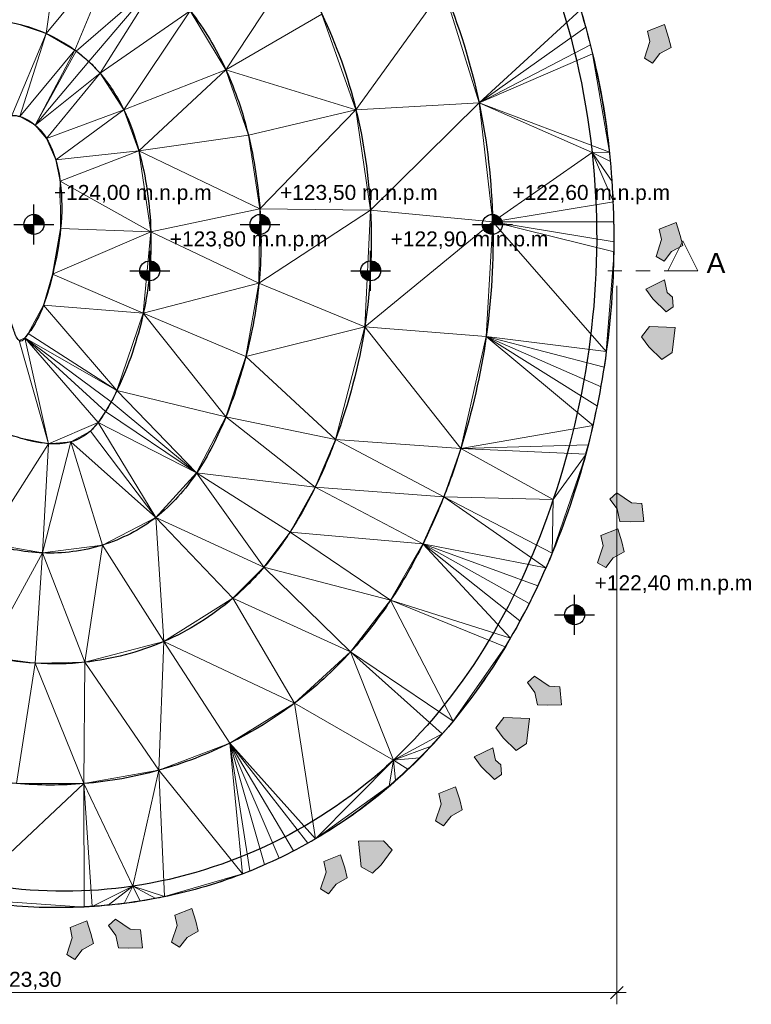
# Model space of a CAD drawing. Header units: millimetres. Extents: x 208545 to 5957542, y -593447 to 257160.
# Tile 2 of 60: x 222627 to 237271, y 226898 to 246615. Entities that reach past the tile are written whole.
import ezdxf

# ---------------------------------------------------------------- set-up
doc = ezdxf.new("R2010")
doc.units = ezdxf.units.MM
doc.header["$MEASUREMENT"] = 0
doc.linetypes.add('Przerywana', pattern=[564.444447, 282.222223, -282.222223])
doc.linetypes.add('Wipeout_Contour', pattern=[1000, 0, -1000])
for name, color, linetype, lineweight in [('2D - Ogólne_Nr_pióra__1', 7, 'Continuous', 13), ('2D - Ogólne_Nr_pióra__121', 255, 'Continuous', 0), ('2D - Ogólne_Nr_pióra__21', 7, 'Continuous', 25), ('Sytuacja - Teren_Nr_pióra__101', 252, 'Continuous', 5), ('Sytuacja - Teren_Nr_pióra__53', 54, 'Continuous', 15), ('Wymiarowanie - Ogólne_Nr_pióra__1', 7, 'Continuous', 13), ('Wymiarowanie - Poziomy_Nr_pióra__1', 7, 'Continuous', 13), ('Znaczniki - Przekroje_Nr_pióra__6', 5, 'Continuous', 13)]:
    doc.layers.add(name, color=color, linetype=linetype, lineweight=lineweight)
for name, color, linetype in [('Sytuacja - Teren', 7, 'Continuous'), ('Wymiarowanie - Ogólne', 7, 'Continuous'), ('Wymiarowanie - Poziomy', 7, 'Continuous'), ('Znaczniki - Przekroje', 7, 'Continuous')]:
    doc.layers.add(name, color=color, linetype=linetype)
doc.layers.add('Wymiarowanie - Poziomy_Nr_pióra__25', color=7, linetype='Continuous', lineweight=25, true_color=0x40a5ff)
doc.layers.add('Znaczniki - Przekroje_Nr_pióra__5', color=7, linetype='Continuous', lineweight=13, true_color=0x40a5ff)
doc.styles.add('STYL_AUTOMATYCZNY_1', font='arial.ttf')
doc.dimstyles.new('STYL_AUTOMATYCZNY__2', dxfattribs={"dimtxt": 300, "dimasz": 237.5, "dimexe": 0.18, "dimexo": 300, "dimgap": 0, "dimtad": 1, "dimtih": 1, "dimtoh": 1, "dimlfac": 0.001, "dimzin": 0, "dimdsep": 46, "dimtxsty": 'STYL_AUTOMATYCZNY_1', "dimblk": 'ARROWHEAD_6', "dimblk1": 'ARROWHEAD_6', "dimblk2": 'ARROWHEAD_6', "dimcen": 0.09, "dimclrd": 7, "dimclre": 7, "dimclrt": 7, "dimazin": 0, "dimtfac": 1, "dimtdec": 4, "dimtmove": 0, "dimatfit": 3, "dimfxl": 1, "dimtolj": 1, "dimtzin": 0, "dimarcsym": 0})

# ---------------------------------------------------------------- blocks, each defined once
blk = doc.blocks.new('Siatka_1_1', base_point=(213856, 232874))
at = {"layer": 'Sytuacja - Teren_Nr_pióra__101', "color": 252, "linetype": 'Continuous', "lineweight": 5}
for p, q in [((223469, 248586), (223157, 246338)), ((224585, 248072), (223157, 246338)), ((224585, 248072), (223731, 246006)), ((226754, 245612), (228123, 247691)), ((225437, 247452), (223757, 245987)), ((225437, 247452), (224008, 245778)), ((225437, 247452), (224235, 245542)), ((229358, 244813), (231111, 247243)), ((231111, 247243), (231823, 244950)), ((226041, 246795), (224235, 245542)), ((226041, 246795), (224711, 244808)), ((226754, 245612), (226041, 246795)), ((228676, 246729), (226754, 245612)), ((229358, 244813), (228676, 246729)), ((233860, 246821), (231823, 244950)), ((222557, 246539), (223157, 246338)), ((233962, 246468), (231823, 244950)), ((223157, 246338), (222473, 244696)), ((222632, 244675), (223157, 246338)), ((223157, 246338), (223731, 246006)), ((234053, 246112), (231823, 244950)), ((223731, 246006), (222632, 244675)), ((223731, 246006), (222940, 244504)), ((222940, 244504), (223757, 245987)), ((223731, 246006), (223757, 245987)), ((223757, 245987), (224008, 245778)), ((234094, 245933), (231823, 244950)), ((224008, 245778), (222940, 244504)), ((224008, 245778), (224235, 245542)), ((224235, 245542), (222940, 244504)), ((224235, 245542), (223165, 244234)), ((224235, 245542), (224711, 244808)), ((226754, 245612), (224711, 244808)), ((226754, 245612), (225013, 243986)), ((229358, 244813), (226754, 245612)), ((227204, 244305), (226754, 245612)), ((231823, 244950), (229358, 244813)), ((229648, 242800), (231823, 244950)), ((234433, 243962), (231823, 244950)), ((231823, 244950), (232097, 242565)), ((231823, 244950), (234085, 243953)), ((222632, 244675), (222473, 244696)), ((224711, 244808), (223165, 244234)), ((224711, 244808), (223348, 243808)), ((224711, 244808), (225013, 243986)), ((229358, 244813), (227204, 244305)), ((227434, 242831), (229358, 244813)), ((229648, 242800), (229358, 244813)), ((222632, 244675), (222940, 244504)), ((222940, 244504), (223165, 244234)), ((227204, 244305), (225013, 243986)), ((227434, 242831), (227204, 244305)), ((223165, 244234), (223348, 243808)), ((225013, 243986), (223348, 243808)), ((225013, 243986), (223436, 243385)), ((227434, 242831), (225013, 243986)), ((225013, 243986), (225251, 242368)), ((232097, 242565), (234085, 243953)), ((234433, 243962), (234085, 243953)), ((234085, 243953), (234487, 243372)), ((234085, 243953), (234511, 242970)), ((234085, 243953), (234453, 243773)), ((223348, 243808), (223436, 243385)), ((223436, 243385), (225251, 242368)), ((223436, 243385), (223447, 242431)), ((234511, 242970), (232097, 242565)), ((227434, 242831), (225251, 242368)), ((227417, 241339), (227434, 242831)), ((227417, 241339), (229648, 242800)), ((229648, 242800), (227434, 242831)), ((229537, 240467), (229648, 242800)), ((229648, 242800), (232097, 242565)), ((229537, 240467), (232097, 242565)), ((232097, 242565), (231965, 240270)), ((234524, 242568), (232097, 242565)), ((234528, 242165), (232097, 242565)), ((234525, 241964), (232097, 242565)), ((234369, 239970), (232097, 242565)), ((223447, 242431), (223287, 241521)), ((225251, 242368), (223287, 241521)), ((225251, 242368), (223447, 242431)), ((225251, 242368), (225101, 240738)), ((227417, 241339), (225251, 242368)), ((223287, 241521), (223103, 240900)), ((223287, 241521), (225101, 240738)), ((225101, 240738), (227417, 241339)), ((227154, 239870), (227417, 241339)), ((229537, 240467), (227417, 241339)), ((223103, 240900), (222798, 240329)), ((224573, 239190), (223103, 240900)), ((225101, 240738), (223103, 240900)), ((225101, 240738), (224573, 239190)), ((226754, 238664), (225101, 240738)), ((227154, 239870), (225101, 240738)), ((227154, 239870), (229537, 240467)), ((228948, 238207), (229537, 240467)), ((231457, 238029), (229537, 240467)), ((231965, 240270), (229537, 240467)), ((222730, 240246), (222614, 240188)), ((223201, 238125), (222614, 240188)), ((222798, 240329), (222730, 240246)), ((222730, 240246), (224573, 239190)), ((222730, 240246), (224348, 238770)), ((222730, 240246), (224198, 238551)), ((224458, 238962), (222730, 240246)), ((223201, 238125), (222730, 240246)), ((224573, 239190), (222798, 240329)), ((231965, 240270), (231457, 238029)), ((231965, 240270), (234264, 239266)), ((231965, 240270), (234327, 239656)), ((231965, 240270), (234369, 239970)), ((234108, 238490), (231965, 240270)), ((234191, 238877), (231965, 240270)), ((226754, 238664), (227154, 239870)), ((228948, 238207), (227154, 239870)), ((224573, 239190), (224458, 238962)), ((224573, 239190), (226168, 237538)), ((226754, 238664), (224573, 239190)), ((224458, 238962), (224348, 238770)), ((224458, 238962), (226168, 237538)), ((224348, 238770), (224198, 238551)), ((226168, 237538), (224348, 238770)), ((226168, 237538), (226754, 238664)), ((228543, 237257), (226754, 238664)), ((226754, 238664), (228948, 238207)), ((224198, 238551), (223201, 238125)), ((224043, 238378), (223649, 238160)), ((224198, 238551), (224043, 238378)), ((225353, 236649), (224043, 238378)), ((226168, 237538), (224198, 238551)), ((225353, 236649), (224198, 238551)), ((231457, 238029), (234108, 238490)), ((223201, 238125), (222621, 238240)), ((228543, 237257), (228948, 238207)), ((231457, 238029), (228948, 238207)), ((231116, 237060), (228948, 238207)), ((221942, 236137), (223201, 238125)), ((223087, 235936), (223649, 238160)), ((223201, 238125), (223087, 235936)), ((223649, 238160), (223201, 238125)), ((225353, 236649), (223649, 238160)), ((224283, 236092), (223649, 238160)), ((231457, 238029), (231116, 237060)), ((231457, 238029), (234015, 238105)), ((233964, 237914), (231457, 238029)), ((231457, 238029), (233308, 237010)), ((233964, 237914), (233308, 237010)), ((225353, 236649), (226168, 237538)), ((226168, 237538), (227515, 235651)), ((228039, 236356), (226168, 237538)), ((226168, 237538), (228543, 237257)), ((228039, 236356), (228543, 237257)), ((230700, 236120), (228543, 237257)), ((231116, 237060), (228543, 237257)), ((231116, 237060), (230700, 236120)), ((233162, 235641), (231116, 237060)), ((233286, 235932), (231116, 237060)), ((231116, 237060), (233308, 237010)), ((233308, 237010), (233286, 235932)), ((224283, 236092), (225353, 236649)), ((225353, 236649), (227515, 235651)), ((226896, 235029), (225353, 236649)), ((225510, 234163), (225353, 236649)), ((227515, 235651), (228039, 236356)), ((230700, 236120), (228039, 236356)), ((230051, 234989), (228039, 236356)), ((223087, 235936), (221942, 236137)), ((224283, 236092), (223087, 235936)), ((224283, 236092), (223931, 233747)), ((224283, 236092), (225510, 234163)), ((230700, 236120), (230051, 234989)), ((230700, 236120), (233162, 235641)), ((232823, 234926), (230700, 236120)), ((230700, 236120), (232449, 234229)), ((230700, 236120), (232640, 234575)), ((230700, 236120), (232997, 235281)), ((221948, 233865), (223087, 235936)), ((223087, 235936), (222935, 233728)), ((223087, 235936), (223931, 233747)), ((226896, 235029), (227515, 235651)), ((229251, 233958), (227515, 235651)), ((230051, 234989), (227515, 235651)), ((226896, 235029), (225510, 234163)), ((226896, 235029), (229251, 233958)), ((226896, 235029), (228129, 232929)), ((230051, 234989), (229251, 233958)), ((230051, 234989), (231303, 232569)), ((230051, 234989), (232449, 234229)), ((232348, 234058), (230051, 234989)), ((223931, 233747), (225510, 234163)), ((225510, 234163), (225412, 231585)), ((228129, 232929), (225510, 234163)), ((226834, 232128), (225510, 234163)), ((221948, 233865), (222935, 233728)), ((229251, 233958), (228129, 232929)), ((229251, 233958), (231085, 232314)), ((231303, 232569), (229251, 233958)), ((229251, 233958), (230108, 231790)), ((222935, 233728), (222561, 231317)), ((222935, 233728), (223931, 233747)), ((223914, 231317), (222935, 233728)), ((223931, 233747), (223914, 231317)), ((225412, 231585), (223931, 233747)), ((228129, 232929), (226834, 232128)), ((228129, 232929), (228548, 230212)), ((228129, 232929), (230108, 231790)), ((231085, 232314), (230108, 231790)), ((226834, 232128), (225412, 231585)), ((228109, 229971), (226834, 232128)), ((226834, 232128), (228548, 230212)), ((226834, 232128), (228392, 230122)), ((227821, 229828), (226834, 232128)), ((226834, 232128), (227084, 229513)), ((227234, 229570), (226834, 232128)), ((227530, 229695), (226834, 232128)), ((230862, 232071), (230108, 231790)), ((228548, 230212), (230108, 231790)), ((230108, 231790), (230024, 231275)), ((230631, 231834), (230108, 231790)), ((230108, 231790), (230150, 231383)), ((230394, 231605), (230108, 231790)), ((225412, 231585), (223914, 231317)), ((225412, 231585), (224890, 229263)), ((225412, 231585), (225528, 229054)), ((225412, 231585), (227084, 229513)), ((221455, 229012), (223914, 231317)), ((223914, 231317), (222561, 231317)), ((223919, 228847), (223914, 231317)), ((223914, 231317), (224079, 228855)), ((223914, 231317), (224890, 229263)), ((224890, 229263), (224079, 228855)), ((224890, 229263), (224399, 228881)), ((224718, 228916), (224890, 229263)), ((225528, 229054), (224890, 229263)), ((225352, 229017), (224890, 229263)), ((225036, 228962), (224890, 229263))]:
    blk.add_line(p, q, dxfattribs=at)
at = {"layer": 'Sytuacja - Teren_Nr_pióra__53', "color": 54, "linetype": 'Continuous', "lineweight": 15}
for p, q in [((234094, 245933), (234433, 243962)), ((234525, 241964), (234369, 239970)), ((233286, 235932), (233964, 237914)), ((232348, 234058), (231303, 232569)), ((228548, 230212), (230024, 231275)), ((225528, 229054), (227084, 229513)), ((221455, 229012), (223919, 228847))]:
    blk.add_line(p, q, dxfattribs=at)
at = {"layer": 'Sytuacja - Teren_Nr_pióra__53', "color": 54, "linetype": 'Continuous', "lineweight": 15, "flags": 128}
blk.add_lwpolyline([(212334, 248092, 0.060079), (211290, 241882, 0.032133), (211295, 239472, 0.054553), (211773, 236799, 0.104436), (213856, 232874, 0.042434), (214908, 231824, 0.047704), (216466, 230779, 0.037439), (218689, 229772, 0.045065), (221455, 229012, 0.056634), (223919, 228847, 0.039771), (225528, 229054, 0.039771), (227084, 229513, 0.039771), (228548, 230212, 0.041895), (230024, 231275, 0.041895), (231303, 232569, 0.041895), (232348, 234058, 0.033716), (233286, 235932, 0.033716), (233964, 237914, 0.033716), (234369, 239970, 0.030994), (234525, 241964, 0.030994), (234433, 243962, 0.030994), (234094, 245933, 0.037545), (233495, 247869, 0.037545)], format="xyb", dxfattribs=at)
blk = doc.blocks.new('*D4')
at = {"layer": 'Wymiarowanie - Ogólne_Nr_pióra__1', "color": 7, "linetype": 'Continuous', "lineweight": 13}
for p, q in [((211279, 226898), (211279, 241285)), ((234578, 226898), (234578, 241285)), ((211404, 227258), (211154, 227008)), ((234453, 227008), (234703, 227258)), ((211091, 227133), (211279, 227133)), ((211279, 227133), (234578, 227133)), ((234578, 227133), (234766, 227133))]:
    blk.add_line(p, q, dxfattribs=at)
at = {"layer": 'Wymiarowanie - Ogólne_Nr_pióra__1', "color": 7, "lineweight": 13, "insert": (222414, 227193), "char_height": 300, "attachment_point": 7, "style": 'STYL_AUTOMATYCZNY_1'}
blk.add_mtext('\\A1;{\\pql;\\fArial|b0|i0|c238|p0;\\W1.000000;23,30}', dxfattribs=at)
blk = doc.blocks.new('ARROWHEAD_6')
at = {"color": 0, "linetype": 'Continuous', "lineweight": 0}
for p, q in [((0, 0), (-1, 0)), ((-0.5, -0.5), (0.5, 0.5))]:
    blk.add_line(p, q, dxfattribs=at)
blk = doc.blocks.new('Koty wysokościowe_1_1', base_point=(232088, 242515))
at = {"layer": 'Wymiarowanie - Poziomy_Nr_pióra__25', "linetype": 'Continuous', "lineweight": 25, "true_color": 0x40a5ff}
for points in [[(232088, 242515), (232288, 242515), (232273, 242591), (232229, 242656), (232164, 242699), (232088, 242715)], [(232088, 242515), (231888, 242515), (231903, 242438), (231946, 242373), (232011, 242330), (232088, 242315)]]:
    blk.add_hatch(color=161, dxfattribs=at).paths.add_polyline_path(points)
at = {"layer": 'Wymiarowanie - Poziomy_Nr_pióra__25', "color": 161, "linetype": 'Continuous', "lineweight": 25, "true_color": 0x40a5ff}
for p, q in [((232088, 242115), (232088, 242915)), ((231688, 242515), (232488, 242515))]:
    blk.add_line(p, q, dxfattribs=at)
blk.add_circle((232088, 242515), 200, dxfattribs=at)
at = {"layer": 'Wymiarowanie - Poziomy_Nr_pióra__1', "color": 7, "lineweight": 13, "insert": (232488, 242915), "char_height": 300, "attachment_point": 7, "style": 'STYL_AUTOMATYCZNY_1'}
blk.add_mtext('\\A1;{\\pql;\\fArial|b0|i0|c238|p0;\\W1.000000;+122,60 m.n.p.m}', dxfattribs=at)
blk = doc.blocks.new('Koty wysokościowe_2_1', base_point=(229652, 241585))
at = {"layer": 'Wymiarowanie - Poziomy_Nr_pióra__25', "linetype": 'Continuous', "lineweight": 25, "true_color": 0x40a5ff}
for points in [[(229652, 241585), (229852, 241585), (229837, 241662), (229793, 241727), (229728, 241770), (229652, 241785)], [(229652, 241585), (229452, 241585), (229467, 241509), (229510, 241444), (229575, 241401), (229652, 241385)]]:
    blk.add_hatch(color=161, dxfattribs=at).paths.add_polyline_path(points)
at = {"layer": 'Wymiarowanie - Poziomy_Nr_pióra__25', "color": 161, "linetype": 'Continuous', "lineweight": 25, "true_color": 0x40a5ff}
for p, q in [((229652, 241185), (229652, 241985)), ((229252, 241585), (230052, 241585))]:
    blk.add_line(p, q, dxfattribs=at)
blk.add_circle((229652, 241585), 200, dxfattribs=at)
at = {"layer": 'Wymiarowanie - Poziomy_Nr_pióra__1', "color": 7, "lineweight": 13, "insert": (230052, 241985), "char_height": 300, "attachment_point": 7, "style": 'STYL_AUTOMATYCZNY_1'}
blk.add_mtext('\\A1;{\\pql;\\fArial|b0|i0|c238|p0;\\W1.000000;+122,90 m.n.p.m}', dxfattribs=at)
blk = doc.blocks.new('Koty wysokościowe_3_1', base_point=(227437, 242515))
at = {"layer": 'Wymiarowanie - Poziomy_Nr_pióra__25', "linetype": 'Continuous', "lineweight": 25, "true_color": 0x40a5ff}
for points in [[(227437, 242515), (227637, 242515), (227622, 242591), (227578, 242656), (227514, 242699), (227437, 242715)], [(227437, 242515), (227237, 242515), (227252, 242438), (227296, 242373), (227360, 242330), (227437, 242315)]]:
    blk.add_hatch(color=161, dxfattribs=at).paths.add_polyline_path(points)
at = {"layer": 'Wymiarowanie - Poziomy_Nr_pióra__25', "color": 161, "linetype": 'Continuous', "lineweight": 25, "true_color": 0x40a5ff}
for p, q in [((227437, 242115), (227437, 242915)), ((227037, 242515), (227837, 242515))]:
    blk.add_line(p, q, dxfattribs=at)
blk.add_circle((227437, 242515), 200, dxfattribs=at)
at = {"layer": 'Wymiarowanie - Poziomy_Nr_pióra__1', "color": 7, "lineweight": 13, "insert": (227837, 242915), "char_height": 300, "attachment_point": 7, "style": 'STYL_AUTOMATYCZNY_1'}
blk.add_mtext('\\A1;{\\pql;\\fArial|b0|i0|c238|p0;\\W1.000000;+123,50 m.n.p.m}', dxfattribs=at)
blk = doc.blocks.new('Koty wysokościowe_4_1', base_point=(225229, 241585))
at = {"layer": 'Wymiarowanie - Poziomy_Nr_pióra__25', "linetype": 'Continuous', "lineweight": 25, "true_color": 0x40a5ff}
for points in [[(225229, 241585), (225429, 241585), (225414, 241662), (225371, 241727), (225306, 241770), (225229, 241785)], [(225229, 241585), (225029, 241585), (225045, 241509), (225088, 241444), (225153, 241401), (225229, 241385)]]:
    blk.add_hatch(color=161, dxfattribs=at).paths.add_polyline_path(points)
at = {"layer": 'Wymiarowanie - Poziomy_Nr_pióra__25', "color": 161, "linetype": 'Continuous', "lineweight": 25, "true_color": 0x40a5ff}
for p, q in [((225229, 241185), (225229, 241985)), ((224829, 241585), (225629, 241585))]:
    blk.add_line(p, q, dxfattribs=at)
blk.add_circle((225229, 241585), 200, dxfattribs=at)
at = {"layer": 'Wymiarowanie - Poziomy_Nr_pióra__1', "color": 7, "lineweight": 13, "insert": (225629, 241985), "char_height": 300, "attachment_point": 7, "style": 'STYL_AUTOMATYCZNY_1'}
blk.add_mtext('\\A1;{\\pql;\\fArial|b0|i0|c238|p0;\\W1.000000;+123,80 m.n.p.m}', dxfattribs=at)
blk = doc.blocks.new('Koty wysokościowe_5_1', base_point=(222911, 242515))
at = {"layer": 'Wymiarowanie - Poziomy_Nr_pióra__25', "linetype": 'Continuous', "lineweight": 25, "true_color": 0x40a5ff}
for points in [[(222911, 242515), (223111, 242515), (223096, 242591), (223052, 242656), (222988, 242699), (222911, 242715)], [(222911, 242515), (222711, 242515), (222726, 242438), (222770, 242373), (222835, 242330), (222911, 242315)]]:
    blk.add_hatch(color=161, dxfattribs=at).paths.add_polyline_path(points)
at = {"layer": 'Wymiarowanie - Poziomy_Nr_pióra__25', "color": 161, "linetype": 'Continuous', "lineweight": 25, "true_color": 0x40a5ff}
for p, q in [((222911, 242115), (222911, 242915)), ((222511, 242515), (223311, 242515))]:
    blk.add_line(p, q, dxfattribs=at)
blk.add_circle((222911, 242515), 200, dxfattribs=at)
at = {"layer": 'Wymiarowanie - Poziomy_Nr_pióra__1', "color": 7, "lineweight": 13, "insert": (223311, 242915), "char_height": 300, "attachment_point": 7, "style": 'STYL_AUTOMATYCZNY_1'}
blk.add_mtext('\\A1;{\\pql;\\fArial|b0|i0|c238|p0;\\W1.000000;+124,00 m.n.p.m}', dxfattribs=at)
blk = doc.blocks.new('Koty wysokościowe_8_1', base_point=(233735, 234699))
at = {"layer": 'Wymiarowanie - Poziomy_Nr_pióra__25', "linetype": 'Continuous', "lineweight": 25, "true_color": 0x40a5ff}
for points in [[(233735, 234699), (233935, 234699), (233920, 234775), (233876, 234840), (233811, 234884), (233735, 234899)], [(233735, 234699), (233535, 234699), (233550, 234622), (233593, 234557), (233658, 234514), (233735, 234499)]]:
    blk.add_hatch(color=161, dxfattribs=at).paths.add_polyline_path(points)
at = {"layer": 'Wymiarowanie - Poziomy_Nr_pióra__25', "color": 161, "linetype": 'Continuous', "lineweight": 25, "true_color": 0x40a5ff}
for p, q in [((233735, 234299), (233735, 235099)), ((233335, 234699), (234135, 234699))]:
    blk.add_line(p, q, dxfattribs=at)
blk.add_circle((233735, 234699), 200, dxfattribs=at)
at = {"layer": 'Wymiarowanie - Poziomy_Nr_pióra__1', "color": 7, "lineweight": 13, "insert": (234135, 235099), "char_height": 300, "attachment_point": 7, "style": 'STYL_AUTOMATYCZNY_1'}
blk.add_mtext('\\A1;{\\pql;\\fArial|b0|i0|c238|p0;\\W1.000000;+122,40 m.n.p.m}', dxfattribs=at)
blk = doc.blocks.new('Płaszczyzna odcinająca_1_1', base_point=(210114, 241585))
at = {"layer": 'Znaczniki - Przekroje_Nr_pióra__5', "color": 161, "linetype": 'Przerywana', "lineweight": 13, "true_color": 0x40a5ff}
blk.add_line((234398, 241585), (235598, 241585), dxfattribs=at)
at = {"layer": 'Znaczniki - Przekroje_Nr_pióra__6', "color": 5, "lineweight": 13, "insert": (236378, 241545), "char_height": 400, "attachment_point": 7, "style": 'STYL_AUTOMATYCZNY_1'}
blk.add_mtext('\\A1;{\\pql;\\pt0;\\fArial|b0|i0|c238|p0;\\W1.000000;A}', dxfattribs=at)
at = {"color": 254, "linetype": 'Wipeout_Contour', "lineweight": 0, "ltscale": 1013396.84963592}
blk.add_wipeout([(236198, 241585), (235898, 242185), (235598, 241585)], dxfattribs=at).dxf.layer = 'Znaczniki - Przekroje'
at = {"layer": 'Znaczniki - Przekroje_Nr_pióra__5', "color": 161, "linetype": 'Continuous', "lineweight": 13, "true_color": 0x40a5ff, "flags": 128}
blk.add_lwpolyline([(236198, 241585), (235598, 241585), (235898, 242185)], close=True, dxfattribs=at)

msp = doc.modelspace()

# ---------------------------------------------------------------- hatches: boundary and pattern name
at = {"layer": '2D - Ogólne_Nr_pióra__121', "linetype": 'Continuous', "lineweight": 0, "true_color": 0xffffff}
for points in [[(235615.198, 246261.417), (235533.069, 246519.552), (235196.144, 246386.012), (235241.03, 246177.691), (235131.042, 245841.159), (235292.051, 245744.287), (235441.476, 245937.88), (235665.325, 246061.142)], [(235564.181, 240767.618), (235707.388, 240865.714), (235695.044, 241056.789), (235587.491, 241150.33), (235536.072, 241402.868), (235156.935, 241221.489), (235301.503, 241024.242)], [(235480.604, 239809.055), (235686.817, 239950.308), (235745.128, 240452.08), (235235.15, 240471.556), (235073.359, 240262.925), (235217.927, 240065.678)], [(234847.122, 236560.693), (235117.908, 236568.023), (235083.03, 236928.766), (234870.432, 236943.404), (234577.596, 237142.397), (234439.876, 237014.563), (234584.444, 236817.317), (234640.801, 236568.066)], [(234679.232, 236159.915), (234597.103, 236418.051), (234260.178, 236284.51), (234305.064, 236076.19), (234195.076, 235739.658), (234356.085, 235642.785), (234505.509, 235836.379), (234729.359, 235959.641)], [(233200.195, 232886.185), (233470.981, 232893.515), (233436.104, 233254.258), (233223.505, 233268.897), (232930.669, 233467.889), (232792.949, 233340.055), (232937.517, 233142.809), (232993.874, 232893.558)], [(232564.628, 231978.442), (232770.841, 232119.696), (232829.152, 232621.468), (232319.174, 232640.944), (232157.383, 232432.312), (232301.951, 232235.066)], [(232127.903, 231401.503), (232271.11, 231499.599), (232258.766, 231690.674), (232151.214, 231784.215), (232099.794, 232036.753), (231720.657, 231855.374), (231865.225, 231658.127)], [(231434.261, 230991.605), (231352.132, 231249.74), (231015.207, 231116.2), (231060.093, 230907.879), (230950.105, 230571.347), (231111.114, 230474.475), (231260.538, 230668.068), (231484.388, 230791.33)], [(230081.114, 229990.69), (229912.151, 230174.884), (229407.173, 230161.742), (229459.92, 229654.126), (229689.312, 229523.423), (229864.162, 229694.4)], [(229133.045, 229630.601), (229050.916, 229888.737), (228713.991, 229755.196), (228758.877, 229546.876), (228648.888, 229210.344), (228809.898, 229113.471), (228959.322, 229307.065), (229183.172, 229430.327)], [(226151.25, 228561.347), (226069.121, 228819.482), (225732.195, 228685.942), (225777.082, 228477.621), (225667.093, 228141.089), (225828.103, 228044.217), (225977.527, 228237.81), (226201.376, 228361.073)], [(224053.698, 228314.395), (223971.569, 228572.53), (223634.644, 228438.99), (223679.53, 228230.669), (223569.542, 227894.137), (223730.551, 227797.265), (223879.976, 227990.859), (224103.825, 228114.121)], [(224812.288, 228020.972), (225083.075, 228028.302), (225048.197, 228389.045), (224835.599, 228403.684), (224542.763, 228602.676), (224405.043, 228474.842), (224549.611, 228277.596), (224605.968, 228028.345)]]:
    msp.add_hatch(color=7, dxfattribs=at).paths.add_polyline_path(points)

# ---------------------------------------------------------------- linework, layer by layer
at = {"layer": '2D - Ogólne_Nr_pióra__1', "color": 7, "linetype": 'Continuous', "lineweight": 13, "flags": 128}
for points in [[(235615.198, 246261.417), (235533.069, 246519.552), (235196.144, 246386.012), (235241.03, 246177.691), (235131.042, 245841.159), (235292.051, 245744.287), (235441.476, 245937.88), (235665.325, 246061.142)], [(235564.181, 240767.618), (235707.388, 240865.714), (235695.044, 241056.789), (235587.491, 241150.33), (235536.072, 241402.868), (235156.935, 241221.489), (235301.503, 241024.242)], [(235480.604, 239809.055), (235686.817, 239950.308), (235745.128, 240452.08), (235235.15, 240471.556), (235073.359, 240262.925), (235217.927, 240065.678)], [(234847.122, 236560.693), (235117.908, 236568.023), (235083.03, 236928.766), (234870.432, 236943.404), (234577.596, 237142.397), (234439.876, 237014.563), (234584.444, 236817.317), (234640.801, 236568.066)], [(234679.232, 236159.915), (234597.103, 236418.051), (234260.178, 236284.51), (234305.064, 236076.19), (234195.076, 235739.658), (234356.085, 235642.785), (234505.509, 235836.379), (234729.359, 235959.641)], [(233200.195, 232886.185), (233470.981, 232893.515), (233436.104, 233254.258), (233223.505, 233268.897), (232930.669, 233467.889), (232792.949, 233340.055), (232937.517, 233142.809), (232993.874, 232893.558)], [(232564.628, 231978.442), (232770.841, 232119.696), (232829.152, 232621.468), (232319.174, 232640.944), (232157.383, 232432.312), (232301.951, 232235.066)], [(232127.903, 231401.503), (232271.11, 231499.599), (232258.766, 231690.674), (232151.214, 231784.215), (232099.794, 232036.753), (231720.657, 231855.374), (231865.225, 231658.127)], [(231434.261, 230991.605), (231352.132, 231249.74), (231015.207, 231116.2), (231060.093, 230907.879), (230950.105, 230571.347), (231111.114, 230474.475), (231260.538, 230668.068), (231484.388, 230791.33)], [(230081.114, 229990.69), (229912.151, 230174.884), (229407.173, 230161.742), (229459.92, 229654.126), (229689.312, 229523.423), (229864.162, 229694.4)], [(229133.045, 229630.601), (229050.916, 229888.737), (228713.991, 229755.196), (228758.877, 229546.876), (228648.888, 229210.344), (228809.898, 229113.471), (228959.322, 229307.065), (229183.172, 229430.327)], [(226151.25, 228561.347), (226069.121, 228819.482), (225732.195, 228685.942), (225777.082, 228477.621), (225667.093, 228141.089), (225828.103, 228044.217), (225977.527, 228237.81), (226201.376, 228361.073)], [(224053.698, 228314.395), (223971.569, 228572.53), (223634.644, 228438.99), (223679.53, 228230.669), (223569.542, 227894.137), (223730.551, 227797.265), (223879.976, 227990.859), (224103.825, 228114.121)], [(224812.288, 228020.972), (225083.075, 228028.302), (225048.197, 228389.045), (224835.599, 228403.684), (224542.763, 228602.676), (224405.043, 228474.842), (224549.611, 228277.596), (224605.968, 228028.345)]]:
    msp.add_lwpolyline(points, close=True, dxfattribs=at)
at = {"layer": '2D - Ogólne_Nr_pióra__21', "color": 7, "linetype": 'Continuous', "lineweight": 25}
for points, knots in [([(214908.155, 231824.14), (215258.166, 231532.367), (215633.639, 231272.842), (216022.956, 231035.927), (216411.986, 230799.186), (216814.729, 230586.023), (217225.904, 230390.187), (217863.466, 230086.527), (218518.603, 229820.845), (219188.044, 229595.98), (219857.68, 229371.05), (220540.318, 229186.472), (221234.009, 229053.033), (221823.495, 228939.639), (222419.555, 228861.978), (223019.373, 228840.009), (223619.4, 228818.032), (224220.082, 228850.792), (224815.061, 228931.7), (225410.105, 229012.617), (225997.716, 229141.868), (226569.441, 229325.47), (227121.329, 229502.702), (227656.16, 229729.253), (228168.208, 230000.946), (228680.102, 230272.557), (229169.288, 230585.505), (229628.235, 230939.371), (230087.272, 231293.307), (230515.076, 231685.779), (230906.682, 232113.21), (231453.217, 232709.745), (231932.78, 233364.162), (232348.436, 234058.431), (232763.776, 234752.173), (233113.514, 235482.583), (233406.283, 236236.388), (233672.888, 236922.826), (233891.602, 237626.774), (234063.656, 238342.759), (234235.703, 239058.717), (234359.424, 239785.505), (234433.96, 240518.032), (234508.493, 241250.527), (234531.576, 241987.267), (234510.568, 242723.268), (234490.002, 243443.807), (234427.458, 244162.775), (234309.837, 244873.904), (234192.202, 245585.109), (234021.717, 246286.547), (233804.29, 246973.893), (233586.811, 247661.406), (233321.689, 248332.827), (233004.275, 248980.259), (232670.14, 249661.796), (232271.183, 250308.451), (231817.647, 250916.849), (231364.3, 251524.993), (230854.574, 252089.455), (230299.399, 252606.046), (230173.051, 252723.613), (230043.359, 252837.506), (229911.683, 252949.067), (229780.013, 253060.624), (229645.887, 253169.261), (229509.685, 253275.234), (229048.443, 253634.105), (228561.4, 253959.137), (228054.105, 254249.442), (227546.648, 254539.839), (227020.28, 254795.413), (226476.24, 255009.797), (225932.403, 255224.101), (225375.202, 255402.788), (224807.305, 255541.258), (224293.322, 255666.581), (223771.769, 255758.468), (223245.631, 255813.581), (222719.397, 255868.703), (222189.818, 255887.192), (221661.212, 255864.599), (221173.665, 255843.76), (220688.117, 255788.292), (220208.956, 255695.83), (219729.7, 255603.35), (219257.972, 255475.211), (218799.003, 255309.096), (218259.784, 255113.938), (217739.568, 254869.918), (217242.607, 254583.682), (216745.614, 254297.429), (216274.082, 253969.371), (215834.135, 253601.439), (215394.293, 253233.594), (214988.432, 252827.19), (214615.549, 252391.628), (214293.013, 252014.877), (214000.004, 251614.159), (213733.118, 251196.184), (213466.304, 250778.321), (213228.24, 250342.705), (213017.768, 249893.861), (212861.752, 249561.148), (212722.172, 249220.959), (212595.847, 248875.868), (212469.54, 248530.823), (212357.203, 248180.881), (212255.299, 247827.845), (212016.77, 247001.492), (211827.057, 246161.749), (211679.67, 245314.325), (211532.319, 244467.104), (211425.528, 243613.452), (211352.863, 242756.527), (211303.463, 242173.964), (211267.225, 241590.264), (211257.157, 241005.71), (211247.085, 240420.908), (211260.824, 239835.754), (211312.067, 239253.138), (211370.551, 238588.201), (211476.822, 237928.224), (211640.263, 237281.071), (211803.713, 236633.88), (212022.744, 236002.136), (212289.69, 235390.303), (212488.11, 234935.53), (212714.555, 234493.472), (212975.805, 234071.725), (213237.091, 233649.922), (213533.519, 233251.086), (213855.528, 232873.606), (214177.682, 232495.955), (214526.936, 232141.929), (214908.155, 231824.14)], [0, 0, 0, 0, 1, 1, 1, 2, 2, 2, 3, 3, 3, 4, 4, 4, 5, 5, 5, 6, 6, 6, 7, 7, 7, 8, 8, 8, 9, 9, 9, 10, 10, 10, 11, 11, 11, 12, 12, 12, 13, 13, 13, 14, 14, 14, 15, 15, 15, 16, 16, 16, 17, 17, 17, 18, 18, 18, 19, 19, 19, 20, 20, 20, 21, 21, 21, 22, 22, 22, 23, 23, 23, 24, 24, 24, 25, 25, 25, 26, 26, 26, 27, 27, 27, 28, 28, 28, 29, 29, 29, 30, 30, 30, 31, 31, 31, 32, 32, 32, 33, 33, 33, 34, 34, 34, 35, 35, 35, 36, 36, 36, 37, 37, 37, 38, 38, 38, 39, 39, 39, 40, 40, 40, 41, 41, 41, 42, 42, 42, 43, 43, 43, 44, 44, 44, 45, 45, 45, 45]), ([(215123.114, 232088.379), (216396.436, 231065.086), (217909.936, 230378.794), (219466.465, 229875.46), (221223.391, 229307.323), (223065.386, 228987.021), (224890.16, 229262.857), (226844.501, 229558.278), (228666.24, 230434.662), (230108.344, 231790.178), (231617.382, 233208.609), (232649.875, 235041.078), (233307.859, 237010.197), (234054.762, 239245.417), (234340.495, 241610.539), (234084.506, 243953.239), (233810.98, 246456.436), (232961.465, 248881.104), (231426.762, 250874.556), (230011.892, 252712.358), (228089.282, 254083.628), (225901.309, 254857.368), (223680.472, 255642.732), (221267.589, 255795.612), (219041.964, 255043.162), (216882.024, 254312.919), (215104.242, 252779.662), (213907.325, 250836.579), (212641.392, 248781.454), (212180.371, 246373.958), (211851.561, 243976.723), (211541.165, 241713.73), (211423.756, 239414.231), (212006.249, 237216.413), (212379.768, 235807.08), (213030.23, 234474.887), (213919.165, 233319.884), (214271.095, 232862.617), (214673.397, 232449.789), (215123.114, 232088.379)], [0, 0, 0, 0, 1, 1, 1, 2, 2, 2, 3, 3, 3, 4, 4, 4, 5, 5, 5, 6, 6, 6, 7, 7, 7, 8, 8, 8, 9, 9, 9, 10, 10, 10, 11, 11, 11, 12, 12, 12, 13, 13, 13, 13]), ([(216172.209, 233970.887), (216396.027, 233758.219), (216636.065, 233563.543), (216887.666, 233384.635), (217139.115, 233205.835), (217402.708, 233044.921), (217672.031, 232894.386), (217958.376, 232734.336), (218252.488, 232588.659), (218551.16, 232452.996), (218849.776, 232317.358), (219153.208, 232192.584), (219459.795, 232076.065), (219748.041, 231966.518), (220038.585, 231862.903), (220332.724, 231770.324), (220626.934, 231677.721), (220924.025, 231594.31), (221224.917, 231526.453), (221665.207, 231427.158), (222111.171, 231353.202), (222561.098, 231317.056), (223011.28, 231280.888), (223463.546, 231278.737), (223913.588, 231317.251), (224420.304, 231360.615), (224922.318, 231448.509), (225412.354, 231584.649), (225902.424, 231720.798), (226378.453, 231902.829), (226834.443, 232128.219), (227290.452, 232353.617), (227723.899, 232621.704), (228129.451, 232928.693), (228534.951, 233235.642), (228909.219, 233581.57), (229251.479, 233957.701), (229544.63, 234279.864), (229809.503, 234626.294), (230050.791, 234988.896), (230291.948, 235351.301), (230507.325, 235730.266), (230700.329, 236120.427), (230852.208, 236427.454), (230990.239, 236741.204), (231116.129, 237059.789), (231242.019, 237378.376), (231356.621, 237701.309), (231457.244, 238028.774), (231682.584, 238762.113), (231857.14, 239510.824), (231964.829, 240270.499), (232072.566, 241030.509), (232117.942, 241797.73), (232096.571, 242565.192), (232074.247, 243366.866), (231986.074, 244165.173), (231822.603, 244950.251), (231659.09, 245735.526), (231418.782, 246502.497), (231110.911, 247243.078), (230880.045, 247798.422), (230598.769, 248330.349), (230276.572, 248837.92), (229954.497, 249345.3), (229588.255, 249823.897), (229183.648, 250268.011), (229084.284, 250377.077), (228981.826, 250483.274), (228877.434, 250587.536), (228773.042, 250691.798), (228666.485, 250793.883), (228557.346, 250893.162), (228178.134, 251238.114), (227770.252, 251550.654), (227340.88, 251830.903), (226911.501, 252111.158), (226462.817, 252360.316), (225996.399, 252573.544), (225576.876, 252765.333), (225146.801, 252933.597), (224704.96, 253066.072), (224262.946, 253198.598), (223811.462, 253297.397), (223354.027, 253358.266), (222820.817, 253429.217), (222282.085, 253450.225), (221745.27, 253416.028), (221208.271, 253381.82), (220676.078, 253293.301), (220157.863, 253148.496), (219716.131, 253025.062), (219287.288, 252859.984), (218875.622, 252657.796), (218464.031, 252455.645), (218072.245, 252215.666), (217702.708, 251944.21), (217333.007, 251672.633), (216990.723, 251366.092), (216677.474, 251031.07), (216364.348, 250696.181), (216084.379, 250331.881), (215833.439, 249948.233), (215684.385, 249720.353), (215548.632, 249484.154), (215421.91, 249243.151), (215295.22, 249002.207), (215179.137, 248755.824), (215071.279, 248505.89), (214921.859, 248159.644), (214789.181, 247806.327), (214670.984, 247448.197), (214552.795, 247090.087), (214449.357, 246727.366), (214358.022, 246361.456), (214192.669, 245699.019), (214058.725, 245029.16), (213956.433, 244354.098), (213854.159, 243679.15), (213782.991, 242999.925), (213735.761, 242318.891), (213711.888, 241974.659), (213694.764, 241629.992), (213686.853, 241285.03), (213678.941, 240940.033), (213680.02, 240594.843), (213693.735, 240250.035), (213709.894, 239843.784), (213743.952, 239438.389), (213799.504, 239035.633), (213855.064, 238632.825), (213930.932, 238233.028), (214029.436, 237838.514), (214111.051, 237511.645), (214206.836, 237188.391), (214321.639, 236871.652), (214436.474, 236554.826), (214568.945, 236244.638), (214721.167, 235943.975), (214906.547, 235577.818), (215119.881, 235226.518), (215361.999, 234895.15), (215604.217, 234563.645), (215874.606, 234253.665), (216172.209, 233970.887)], [0, 0, 0, 0, 1, 1, 1, 2, 2, 2, 3, 3, 3, 4, 4, 4, 5, 5, 5, 6, 6, 6, 7, 7, 7, 8, 8, 8, 9, 9, 9, 10, 10, 10, 11, 11, 11, 12, 12, 12, 13, 13, 13, 14, 14, 14, 15, 15, 15, 16, 16, 16, 17, 17, 17, 18, 18, 18, 19, 19, 19, 20, 20, 20, 21, 21, 21, 22, 22, 22, 23, 23, 23, 24, 24, 24, 25, 25, 25, 26, 26, 26, 27, 27, 27, 28, 28, 28, 29, 29, 29, 30, 30, 30, 31, 31, 31, 32, 32, 32, 33, 33, 33, 34, 34, 34, 35, 35, 35, 36, 36, 36, 37, 37, 37, 38, 38, 38, 39, 39, 39, 40, 40, 40, 41, 41, 41, 42, 42, 42, 43, 43, 43, 44, 44, 44, 45, 45, 45, 46, 46, 46, 47, 47, 47, 48, 48, 48, 48]), ([(217821.978, 235757.351), (218042.711, 235546.194), (218288.188, 235362.879), (218546.873, 235200.295), (218805.099, 235038), (219076.403, 234898.036), (219351.73, 234766.717), (219766.292, 234568.989), (220189.949, 234390.705), (220622.996, 234237.738), (221056.258, 234084.694), (221498.103, 233955.889), (221948.455, 233864.786), (222274.168, 233798.896), (222603.258, 233749.056), (222934.906, 233727.75), (223266.863, 233706.423), (223599.97, 233710.4), (223930.644, 233746.96), (224475.023, 233807.148), (225007.655, 233945.469), (225510.36, 234162.81), (226013.001, 234380.124), (226478.146, 234674.273), (226895.521, 235028.699), (227119.068, 235218.531), (227324.181, 235428.498), (227514.962, 235651.16), (227705.605, 235873.661), (227879.512, 236110.081), (228038.984, 236355.836), (228226.422, 236644.689), (228392.217, 236947.172), (228542.884, 237256.867), (228693.539, 237566.537), (228829.765, 237882.945), (228947.715, 238206.543), (229214.948, 238939.701), (229418.857, 239695.332), (229536.545, 240466.841), (229654.276, 241238.636), (229688.804, 242020.025), (229648.315, 242799.902), (229613.07, 243478.786), (229517.769, 244152.495), (229357.707, 244812.977), (229197.589, 245473.69), (228967.914, 246115.595), (228675.836, 246729.218), (228516.585, 247063.785), (228329.04, 247383.468), (228123.206, 247691.433), (227917.464, 247999.262), (227688.998, 248291.406), (227444.091, 248568.965), (227364.409, 248659.271), (227281.279, 248746.425), (227196.426, 248831.878), (227111.582, 248917.323), (227024.039, 249000.043), (226935.257, 249081.382), (226846.147, 249163.022), (226754.79, 249242.201), (226660.605, 249317.921), (226566.435, 249393.628), (226470.581, 249467.251), (226373.259, 249538.868), (226372.324, 249539.556), (226371.389, 249540.242), (226370.44, 249540.911), (226100.047, 249731.511), (225824.968, 249916.195), (225537.314, 250079.598), (225249.376, 250243.163), (224951.36, 250388.199), (224642.715, 250508.519), (224146.018, 250702.149), (223632.923, 250853.244), (223105.72, 250932.767), (222577.346, 251012.467), (222041.125, 251025.658), (221511.409, 250955.308), (220998.918, 250887.245), (220501.814, 250738.893), (220033.566, 250520.225), (219565.791, 250301.777), (219135.033, 250011.701), (218750.317, 249667.821), (218555.369, 249493.567), (218378.155, 249300.97), (218214.048, 249097.495), (218050.063, 248894.173), (217902.695, 248677.967), (217767.27, 248454.653), (217624.745, 248219.633), (217499.639, 247974.486), (217385.623, 247724.371), (217271.638, 247474.323), (217170.378, 247218.741), (217078.798, 246959.633), (216927.067, 246530.341), (216799.178, 246093.011), (216690.383, 245650.863), (216581.613, 245208.817), (216492.462, 244762.252), (216417.603, 244313.202), (216354.378, 243933.939), (216300.588, 243553.153), (216256.986, 243171.137), (216213.386, 242789.128), (216179.534, 242406.064), (216154.885, 242022.362), (216125.328, 241562.265), (216108.732, 241101.344), (216116.45, 240640.385), (216124.174, 240179.143), (216154.782, 239718.35), (216220.624, 239261.803), (216269.77, 238921.021), (216339.294, 238583.515), (216432.044, 238251.951), (216524.818, 237920.302), (216639.559, 237595.014), (216780.569, 237280.854), (216907.328, 236998.443), (217055.906, 236726.309), (217228.661, 236469.467), (217401.623, 236212.317), (217598.09, 235971.526), (217821.978, 235757.351)], [0, 0, 0, 0, 1, 1, 1, 2, 2, 2, 3, 3, 3, 4, 4, 4, 5, 5, 5, 6, 6, 6, 7, 7, 7, 8, 8, 8, 9, 9, 9, 10, 10, 10, 11, 11, 11, 12, 12, 12, 13, 13, 13, 14, 14, 14, 15, 15, 15, 16, 16, 16, 17, 17, 17, 18, 18, 18, 19, 19, 19, 20, 20, 20, 21, 21, 21, 22, 22, 22, 23, 23, 23, 24, 24, 24, 25, 25, 25, 26, 26, 26, 27, 27, 27, 28, 28, 28, 29, 29, 29, 30, 30, 30, 31, 31, 31, 32, 32, 32, 33, 33, 33, 34, 34, 34, 35, 35, 35, 36, 36, 36, 37, 37, 37, 38, 38, 38, 39, 39, 39, 40, 40, 40, 41, 41, 41, 42, 42, 42, 43, 43, 43, 43]), ([(219365.499, 237344.588), (219434.228, 237278.644), (219509.541, 237220.179), (219587.231, 237165.104), (219664.834, 237110.09), (219745.877, 237060.122), (219827.749, 237011.706), (219989.872, 236915.833), (220158.447, 236831.267), (220328.709, 236750.683), (220498.939, 236670.115), (220671.128, 236593.773), (220845.659, 236522.963), (221205.01, 236377.169), (221568.934, 236241.761), (221942.239, 236136.686), (222316.707, 236031.283), (222698.784, 235950.41), (223087.443, 235936.174), (223492.068, 235921.354), (223896.511, 235971.831), (224283.102, 236092.49), (224670.04, 236213.256), (225033.108, 236399.837), (225352.96, 236648.761), (225672.12, 236897.147), (225941.038, 237202.623), (226167.673, 237537.737), (226405.446, 237889.321), (226592.915, 238271.715), (226754.212, 238664.439), (226915.259, 239056.555), (227047.134, 239459.931), (227153.714, 239870.21), (227278.94, 240352.261), (227368.886, 240843.041), (227416.742, 241338.762), (227464.614, 241834.645), (227469.623, 242333.677), (227433.504, 242830.589), (227397.389, 243327.461), (227319.826, 243820.264), (227203.541, 244304.68), (227095.687, 244753.978), (226947.056, 245191.868), (226754.403, 245611.615), (226561.667, 246031.544), (226320.233, 246427.26), (226041.412, 246795.441), (225951.5, 246914.168), (225853.95, 247026.662), (225753.196, 247136.287), (225652.477, 247245.873), (225547.022, 247351.093), (225437.5, 247451.85), (225411.316, 247475.938), (225384.725, 247499.581), (225357.792, 247522.829), (225330.86, 247546.078), (225303.575, 247568.917), (225275.899, 247591.275), (225166.768, 247679.438), (225053.705, 247762.684), (224938.312, 247842.51), (224822.904, 247922.346), (224706.337, 248000.498), (224585.332, 248071.615), (224231.15, 248279.773), (223860.525, 248460.851), (223469.271, 248586.373), (223076.599, 248712.35), (222669.254, 248787.379), (222256.804, 248787.597), (221871.683, 248787.8), (221490.342, 248722.383), (221131.572, 248583.299), (220772.597, 248444.136), (220445.681, 248232.89), (220169.248, 247965.384), (220005.941, 247807.35), (219865.994, 247627.457), (219741.328, 247437.466), (219616.906, 247247.848), (219511.391, 247046.644), (219415.119, 246841.31), (219224.688, 246435.144), (219079.034, 246009.52), (218956.158, 245577.987), (218833.382, 245146.807), (218737.028, 244708.783), (218656.72, 244267.655), (218565.664, 243767.493), (218490.78, 243264.466), (218436.438, 242759.001), (218382.093, 242253.507), (218347.506, 241746.065), (218333.163, 241237.852), (218320.707, 240796.511), (218325.93, 240354.742), (218370.881, 239915.629), (218415.896, 239475.891), (218501.338, 239041.057), (218632.109, 238618.92), (218705.45, 238382.169), (218801.268, 238153.756), (218920.698, 237936.803), (219040.473, 237719.223), (219186.564, 237516.274), (219365.499, 237344.588)], [0, 0, 0, 0, 1, 1, 1, 2, 2, 2, 3, 3, 3, 4, 4, 4, 5, 5, 5, 6, 6, 6, 7, 7, 7, 8, 8, 8, 9, 9, 9, 10, 10, 10, 11, 11, 11, 12, 12, 12, 13, 13, 13, 14, 14, 14, 15, 15, 15, 16, 16, 16, 17, 17, 17, 18, 18, 18, 19, 19, 19, 20, 20, 20, 21, 21, 21, 22, 22, 22, 23, 23, 23, 24, 24, 24, 25, 25, 25, 26, 26, 26, 27, 27, 27, 28, 28, 28, 29, 29, 29, 30, 30, 30, 31, 31, 31, 32, 32, 32, 33, 33, 33, 34, 34, 34, 35, 35, 35, 36, 36, 36, 36]), ([(220766.107, 239188.925), (220899.398, 238924.827), (221183.768, 238786.44), (221456.715, 238664.623), (221628.877, 238587.787), (221804.747, 238519.848), (221981.726, 238454.869), (222179.742, 238382.165), (222378.863, 238312.216), (222580.96, 238251.83), (222783.635, 238191.271), (222989.911, 238140.64), (223200.737, 238124.624), (223351.526, 238113.168), (223503.809, 238118.775), (223649.028, 238160.436), (223794.903, 238202.285), (223930.174, 238276.057), (224042.521, 238378.174), (224099.915, 238430.342), (224150.959, 238488.907), (224198.069, 238550.576), (224245.079, 238612.116), (224289.134, 238675.847), (224330.342, 238741.42), (224375.613, 238813.46), (224417.733, 238887.41), (224458.108, 238962.309), (224498.48, 239037.2), (224536.446, 239113.333), (224573.081, 239190.118), (224808.647, 239683.854), (224984.737, 240204.131), (225101.467, 240738.485), (225218.303, 241273.326), (225267.497, 241820.511), (225250.911, 242367.686), (225234.337, 242914.466), (225157.466, 243458.7), (225013.032, 243986.341), (224935.835, 244268.353), (224840.511, 244545.436), (224711.095, 244807.597), (224581.528, 245070.063), (224425.522, 245319.517), (224234.857, 245541.642), (224163.734, 245624.5), (224088.43, 245703.615), (224008.382, 245777.912), (223928.348, 245852.196), (223844.771, 245922.564), (223756.827, 245987.28), (223748.39, 245993.489), (223739.904, 245999.632), (223731.412, 246005.765), (223722.92, 246011.898), (223714.377, 246017.96), (223705.816, 246023.999), (223533.137, 246145.805), (223349.538, 246251.528), (223156.647, 246337.761), (222963.785, 246423.982), (222762.818, 246491.153), (222556.988, 246538.867), (222469.776, 246559.084), (222381.772, 246575.895), (222292.709, 246584.907), (222203.414, 246593.943), (222113.278, 246596.64), (222024.451, 246584.089), (221993.894, 246579.771), (221963.578, 246573.709), (221934.317, 246563.925), (221905.023, 246554.13), (221876.977, 246540.948), (221850.679, 246524.742), (221813.504, 246501.833), (221780.265, 246473.25), (221749.065, 246442.661), (221717.944, 246412.151), (221689.093, 246379.453), (221661.689, 246345.563), (221599.35, 246268.471), (221544.703, 246185.48), (221496.178, 246099.022), (221447.69, 246012.629), (221406.541, 245922.412), (221368.549, 245830.905), (221302.777, 245672.489), (221246.832, 245510.21), (221194.837, 245346.746), (221142.855, 245183.328), (221096.298, 245018.261), (221052.18, 244852.546), (220929.541, 244391.89), (220827.036, 243926.026), (220748.116, 243455.924), (220669.2, 242985.846), (220614.559, 242512.039), (220577.62, 242036.792), (220553.231, 241723.018), (220536.332, 241408.69), (220530.519, 241094.024), (220524.704, 240779.231), (220530.645, 240464.345), (220553.658, 240150.365), (220562.636, 240027.876), (220576.514, 239905.873), (220598.628, 239785.106), (220620.728, 239664.414), (220652.576, 239545.759), (220682.99, 239426.889), (220703.925, 239345.069), (220728.124, 239264.182), (220766.107, 239188.925)], [0, 0, 0, 0, 1, 1, 1, 2, 2, 2, 3, 3, 3, 4, 4, 4, 5, 5, 5, 6, 6, 6, 7, 7, 7, 8, 8, 8, 9, 9, 9, 10, 10, 10, 11, 11, 11, 12, 12, 12, 13, 13, 13, 14, 14, 14, 15, 15, 15, 16, 16, 16, 17, 17, 17, 18, 18, 18, 19, 19, 19, 20, 20, 20, 21, 21, 21, 22, 22, 22, 23, 23, 23, 24, 24, 24, 25, 25, 25, 26, 26, 26, 27, 27, 27, 28, 28, 28, 29, 29, 29, 30, 30, 30, 31, 31, 31, 32, 32, 32, 33, 33, 33, 34, 34, 34, 35, 35, 35, 36, 36, 36, 37, 37, 37, 38, 38, 38, 38]), ([(222798.114, 240328.579), (222933.296, 240498.393), (223026.614, 240696.684), (223102.694, 240900.344), (223178.344, 241102.852), (223237.326, 241310.931), (223287.171, 241521.353), (223358.198, 241821.198), (223416.632, 242124.121), (223446.603, 242430.746), (223476.636, 242738.018), (223478.135, 243047.663), (223440.182, 243353.987), (223421.154, 243507.562), (223391.579, 243659.671), (223347.615, 243808.012), (223303.536, 243956.739), (223244.829, 244101.03), (223164.652, 244233.724), (223103.581, 244334.798), (223029.123, 244427.161), (222939.535, 244503.944), (222849.559, 244581.059), (222745.589, 244640.766), (222632.295, 244675.115), (222606.509, 244682.932), (222580.256, 244689.04), (222553.75, 244693.868), (222526.913, 244698.757), (222499.428, 244702.326), (222473.024, 244695.934), (222469.623, 244695.111), (222466.261, 244694.118), (222463.05, 244692.733), (222459.837, 244691.347), (222456.808, 244689.578), (222453.909, 244687.616), (222438.326, 244677.065), (222427.268, 244661.394), (222417.113, 244645.465), (222407.079, 244629.728), (222397.788, 244613.532), (222389.38, 244596.869), (222368.451, 244555.394), (222352.156, 244511.77), (222338.21, 244467.439), (222324.28, 244423.162), (222312.628, 244378.218), (222302.655, 244332.88), (222270.967, 244188.821), (222252.411, 244042.269), (222241.012, 243895.177), (222229.624, 243748.236), (222225.194, 243600.878), (222223.74, 243453.493), (222221.956, 243272.616), (222223.954, 243091.727), (222228.511, 242910.897), (222233.067, 242730.081), (222240.06, 242549.338), (222246.829, 242368.59), (222247.655, 242346.55), (222248.476, 242324.509), (222249.304, 242302.469), (222256.402, 242113.405), (222263.301, 241924.32), (222274.797, 241735.475), (222286.296, 241546.57), (222302.412, 241357.94), (222327.423, 241170.354), (222339.742, 241077.958), (222354.579, 240985.922), (222372.2, 240894.392), (222389.824, 240802.846), (222410.108, 240711.8), (222435.041, 240621.975), (222456.055, 240546.273), (222480.734, 240471.663), (222506.563, 240397.46), (222532.751, 240322.227), (222560.371, 240245.944), (222614.499, 240188.003), (222618.907, 240183.284), (222623.538, 240178.589), (222629.539, 240176.291), (222635.585, 240173.976), (222642.216, 240174.385), (222648.592, 240175.683), (222684.618, 240183.012), (222706.998, 240216.049), (222730.006, 240245.625), (222751.975, 240273.865), (222775.831, 240300.587), (222798.114, 240328.579)], [0, 0, 0, 0, 1, 1, 1, 2, 2, 2, 3, 3, 3, 4, 4, 4, 5, 5, 5, 6, 6, 6, 7, 7, 7, 8, 8, 8, 9, 9, 9, 10, 10, 10, 11, 11, 11, 12, 12, 12, 13, 13, 13, 14, 14, 14, 15, 15, 15, 16, 16, 16, 17, 17, 17, 18, 18, 18, 19, 19, 19, 20, 20, 20, 21, 21, 21, 22, 22, 22, 23, 23, 23, 24, 24, 24, 25, 25, 25, 26, 26, 26, 27, 27, 27, 28, 28, 28, 29, 29, 29, 30, 30, 30, 31, 31, 31, 31])]:
    msp.add_open_spline(points, degree=3, knots=knots, dxfattribs=at)

# ---------------------------------------------------------------- block references
at = {"layer": 'Sytuacja - Teren', "color": 54, "lineweight": 15}
msp.add_blockref('Siatka_1_1', (213855.516, 232873.654), dxfattribs=at)
at = {"layer": 'Wymiarowanie - Poziomy', "color": 161, "lineweight": 25, "true_color": 0x40a5ff}
for name, p in [('Koty wysokościowe_5_1', (222911.065, 242514.714)), ('Koty wysokościowe_3_1', (227437.002, 242514.714)), ('Koty wysokościowe_1_1', (232087.894, 242514.714)), ('Koty wysokościowe_4_1', (225229.481, 241585.287)), ('Koty wysokościowe_2_1', (229651.77, 241585.287)), ('Koty wysokościowe_8_1', (233734.859, 234698.764))]:
    msp.add_blockref(name, p, dxfattribs=at)

# ---------------------------------------------------------------- dimensions: what is measured, and where the dimension line sits
at = {"layer": 'Wymiarowanie - Ogólne', "color": 7, "linetype": 'Continuous', "lineweight": 13}
dim = msp.add_linear_dim(base=(234578.094, 227132.502), p1=(211278.671, 241585.287), p2=(234578.094, 241585.287), dimstyle='STYL_AUTOMATYCZNY__2', dxfattribs=at)
dim.commit()
dim.dimension.update_dxf_attribs({"geometry": '*D4', "text_midpoint": (222916.123, 227342.502), "dimtype": 160})

# ---------------------------------------------------------------- next in the draw order: block references
at = {"layer": 'Znaczniki - Przekroje', "color": 161, "lineweight": 13, "true_color": 0x40a5ff}
msp.add_blockref('Płaszczyzna odcinająca_1_1', (210114.072, 241585.287), dxfattribs=at)

# ---------------------------------------------------------------- next in the draw order: hatches: boundary and pattern name
at = {"layer": '2D - Ogólne_Nr_pióra__121', "linetype": 'Continuous', "lineweight": 0, "true_color": 0xffffff}
msp.add_hatch(color=7, dxfattribs=at).paths.add_polyline_path([(235848.192, 242294.44), (235766.063, 242552.575), (235429.138, 242419.035), (235474.024, 242210.714), (235364.035, 241874.182), (235525.045, 241777.31), (235674.469, 241970.903), (235898.319, 242094.165)])

# ---------------------------------------------------------------- next in the draw order: linework, layer by layer
at = {"layer": '2D - Ogólne_Nr_pióra__1', "color": 7, "linetype": 'Continuous', "lineweight": 13, "flags": 128}
msp.add_lwpolyline([(235848.192, 242294.44), (235766.063, 242552.575), (235429.138, 242419.035), (235474.024, 242210.714), (235364.035, 241874.182), (235525.045, 241777.31), (235674.469, 241970.903), (235898.319, 242094.165)], close=True, dxfattribs=at)

doc.saveas('drawing.dxf')
